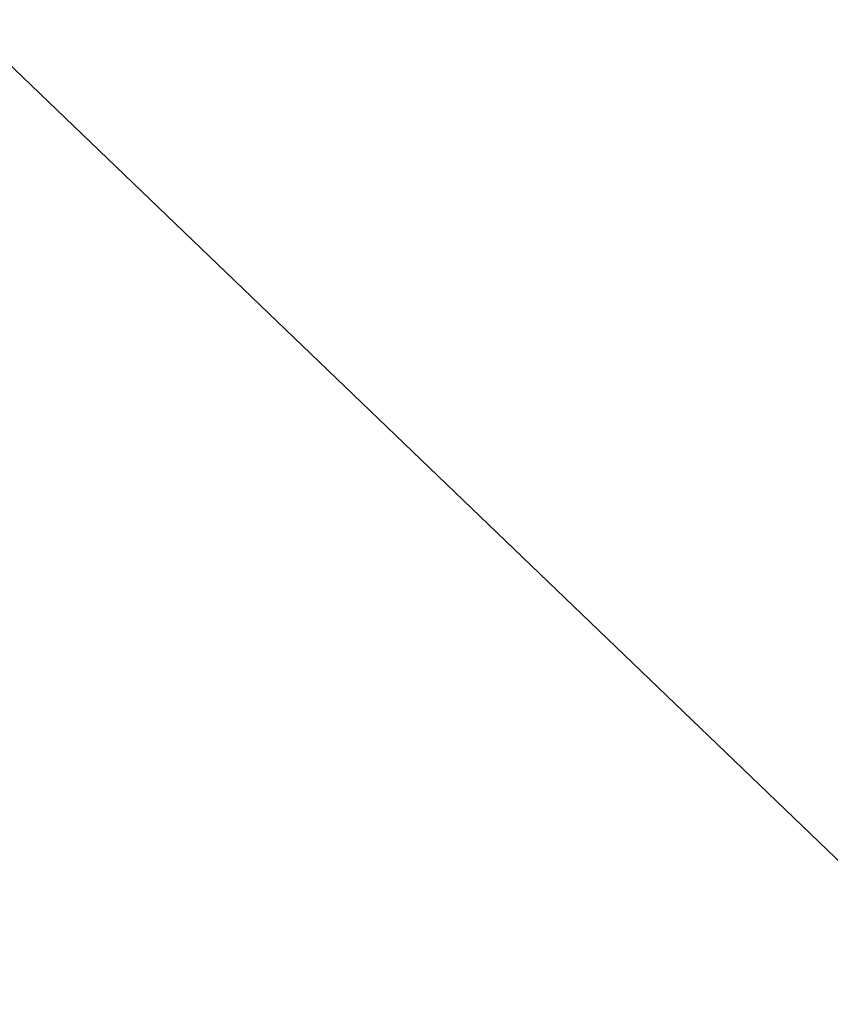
# Model space of a CAD drawing. Header units: millimetres. Extents: x -4 to 636, y -4 to 636.
# Tile 160 of 256: x 80.281 to 81.101, y 106.145 to 107.141. Entities that reach past the tile are written whole.
import ezdxf

# ---------------------------------------------------------------- set-up
doc = ezdxf.new("R2010")
doc.units = ezdxf.units.MM
doc.header["$LTSCALE"] = 25.4
doc.layers.get('0').update_dxf_attribs({"true_color": 0xff5454})

# ---------------------------------------------------------------- blocks, each defined once
blk = doc.blocks.new('AGNES-ROUND-LED-8210-8206-8188-8185.STL')
at = {"color": 7, "true_color": 0xffffff}
mesh = blk.add_polyface(dxfattribs=at)
corners = [(81.08708, 100.38997, -33.97183), (57.87688, 128.43295, -33.64741), (80.92737, 100.24339, -33.64741), (58.05224, 128.56038, -33.97183)]
mesh.append_faces([[corners[k] for k in face] for face in [(0, 1, 2), (1, 0, 3)]], dxfattribs={"vtx0": -1, "color": 7})
mesh = blk.add_polyface(dxfattribs=at)
corners = [(58.00512, 128.52614, -35.11248), (80.56612, 99.91184, -34.67894), (57.48019, 128.14476, -34.67894), (81.04415, 100.35057, -35.11248)]
mesh.append_faces([[corners[k] for k in face] for face in [(0, 1, 2), (1, 0, 3)]], dxfattribs={"vtx0": -1, "color": 7})
mesh = blk.add_polyface(dxfattribs=at)
corners = [(80.92737, 100.24339, -33.64741), (57.87688, 128.43295, -33.64741), (77.11679, 104.35559, -33.26472)]
mesh.append_faces([[corners[k] for k in face] for face in [(0, 1, 2)]], dxfattribs={"color": 7})
mesh = blk.add_polyface(dxfattribs=at)
corners = [(57.12944, 127.88992, -34.03009), (80.56612, 99.91184, -34.67894), (80.24672, 99.61869, -34.03009), (57.48019, 128.14476, -34.67894)]
mesh.append_faces([[corners[k] for k in face] for face in [(0, 1, 2), (1, 0, 3)]], dxfattribs={"vtx0": -1, "color": 7})
mesh = blk.add_polyface(dxfattribs=at)
corners = [(116.78177, 72.02631, -32.91104), (80.24142, 107.12378, -33.91104), (116.78177, 72.02631, -33.91104), (80.24142, 107.12378, -32.91104)]
mesh.append_faces([[corners[k] for k in face] for face in [(0, 1, 2), (1, 0, 3)]], dxfattribs={"vtx0": -1, "color": 7})

msp = doc.modelspace()

# ---------------------------------------------------------------- block references
at = {"color": 0}
msp.add_blockref('AGNES-ROUND-LED-8210-8206-8188-8185.STL', (0, 0), dxfattribs=at)

doc.saveas('drawing.dxf')
